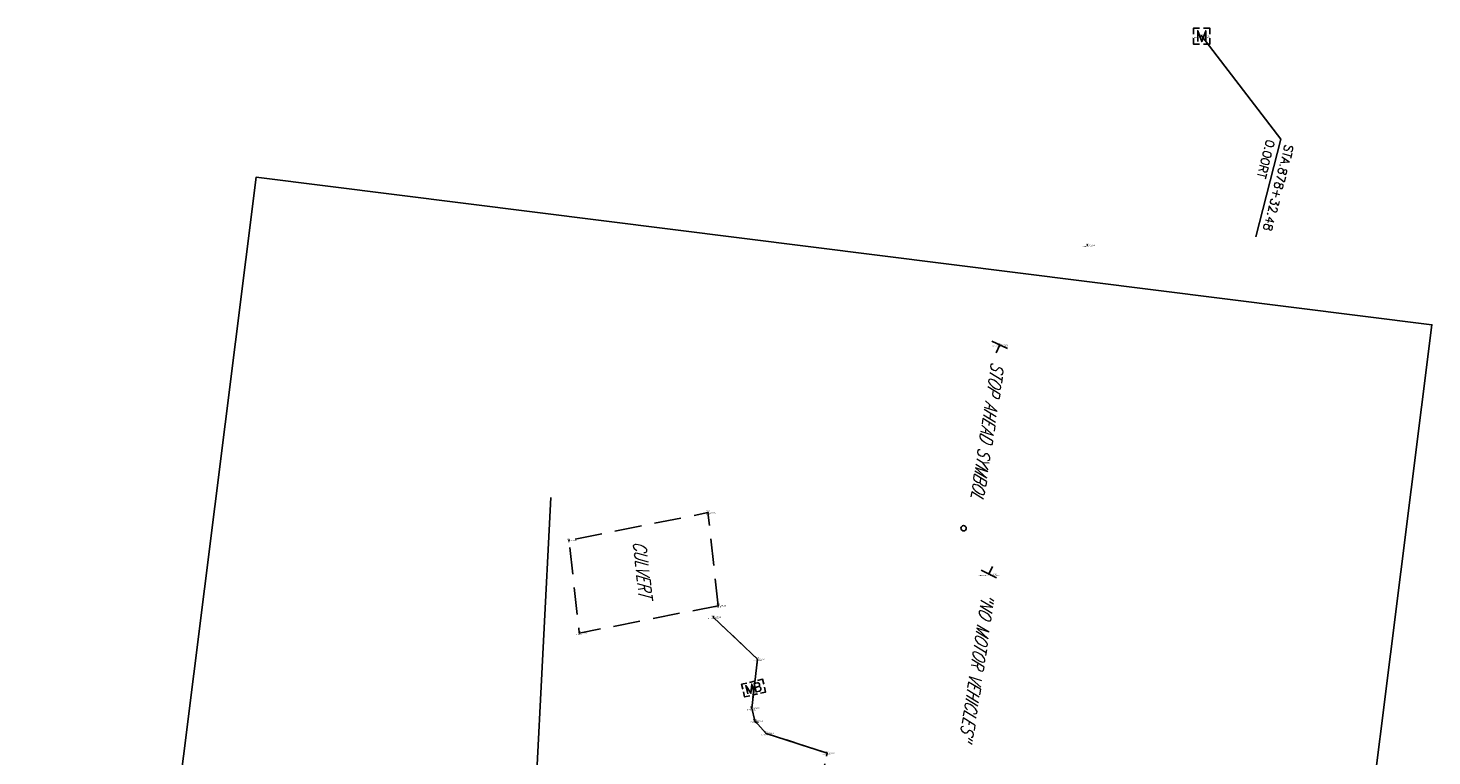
# Model space of a CAD drawing. Extents: x 0 to 213038, y 0 to 462006.
# Tile 87 of 106: x 171796 to 172056, y 445937 to 446072. Entities that reach past the tile are written whole.
import ezdxf
from ezdxf.enums import TextEntityAlignment as Align

# ---------------------------------------------------------------- set-up
doc = ezdxf.new("R2010")
doc.units = 0
doc.header["$LTSCALE"] = 20
doc.header["$MEASUREMENT"] = 0
doc.linetypes.add('A-HIDDEN', pattern=[0.375, 0.25, -0.125])
doc.linetypes.add('PV_X_DRIVE', pattern=[0.25, 0.175, -0.075])
doc.layers.get('0').update_dxf_attribs({"linetype": 'CONTINUOUS'})
for name, color, linetype in [('DR_X_CULVERT', 124, 'A-HIDDEN'), ('DR_X_TEXT', 2, 'CONTINUOUS'), ('DT_X_BREAK_LINE', 4, 'CONTINUOUS'), ('OFFSTA_LEAD', 7, 'CONTINUOUS'), ('OFFSTA_TEXT', 7, 'CONTINUOUS'), ('PNTDESC', 3, 'CONTINUOUS'), ('PNTELEV', 5, 'CONTINUOUS'), ('PNTNO', 7, 'CONTINUOUS'), ('PNTS_DTU-4-30-2025', 1, 'CONTINUOUS'), ('PNTS_DTU-7-22-2025', 1, 'CONTINUOUS'), ('PNTS_MONBOXES', 1, 'CONTINUOUS'), ('PV_X_DRIVE', 11, 'PV_X_DRIVE'), ('RD_X_BLOCKS', 1, 'CONTINUOUS'), ('RD_X_MBPB', 1, 'CONTINUOUS'), ('SN_X_BLOCKS', 94, 'CONTINUOUS'), ('SN_X_TEXT', 2, 'CONTINUOUS'), ('SV_X_MON_BLOCKS_FOUNDMARK', 7, 'CONTINUOUS'), ('UT_X_TELE_PER_PLANS', 32, 'UT_X_TELEPHONE')]:
    doc.layers.add(name, color=color, linetype=linetype)
doc.layers.add('SC_SCRATCH-5', color=5, linetype='CONTINUOUS', plot=False)
doc.styles.add('HY-278-M1|ROMANS', font='ROMANS.SHX')
doc.styles.add('LINETYPE', font='romans.shx', dxfattribs={"width": 0.9})
doc.styles.add('PTXT', font='TXT')
doc.styles.add('romans', font='romans.shx', dxfattribs={"width": 0.75, "oblique": 22.5})
doc.linetypes.add('UT_X_TELEPHONE', pattern='A,0.3,-0.13,0.3,-0.13,0.3,-0.13,0.3,-0.13,0.3,["T",LINETYPE,S=0.1,R=0,X=0.062,Y=-0.05],-0.2', length=2.22)
doc.dimstyles.new('20 Scale Prop', dxfattribs={"dimscale": 20, "dimtxt": 0.14, "dimasz": 0.12, "dimexe": 0.05, "dimexo": 0.05, "dimgap": 0.05, "dimtad": 1, "dimzin": 0, "dimdsep": 46, "dimtxsty": 'romans', "dimcen": 0, "dimdle": 0.1, "dimclrd": 1, "dimclre": 1, "dimclrt": 7, "dimaunit": 1, "dimadec": 4, "dimazin": 0, "dimtfac": 1, "dimtmove": 0, "dimatfit": 1, "dimfxl": 1, "dimtvp": 1, "dimtolj": 1, "dimtzin": 0, "dimarcsym": 0})

# ---------------------------------------------------------------- blocks, each defined once
blk = doc.blocks.new('SRVPNO1')
at = {"layer": 'PNTDESC', "style": 'PTXT'}
blk.add_attdef('DESC2', text='', height=1, dxfattribs=at).set_placement((0, -1.75), align=Align.CENTER)
at = {"layer": 'PNTELEV', "style": 'PTXT'}
blk.add_attdef('ELEV2', (1.5, -0.5), '', height=1, dxfattribs=at)
at = {"layer": 'PNTNO', "style": 'PTXT'}
blk.add_attdef('PT#', text='', height=1, dxfattribs=at).set_placement((0, 0.75), align=Align.CENTER)
blk = doc.blocks.new('MONBX')
at = {"flags": 128}
for points in [[(-0.075, 0.019), (-0.075, 0.075), (-0.019, 0.075)], [(-0.037, -0.05), (-0.037, 0.05), (0, -0.05), (0.037, 0.05), (0.037, -0.05)], [(0.018, 0.075), (0.075, 0.075), (0.075, 0.019)], [(-0.019, -0.075), (-0.075, -0.075), (-0.075, -0.019)], [(0.075, -0.019), (0.075, -0.075), (0.018, -0.075)]]:
    blk.add_lwpolyline(points, dxfattribs=at)
blk = doc.blocks.new('SGN1P')
for p, q in [((0, 0), (-0.08, 0)), ((0, 0.08), (0, -0.08))]:
    blk.add_line(p, q)
blk = doc.blocks.new('MB')
at = {"color": 11}
for p, q in [((-0.061, -0.026), (-0.061, 0.024)), ((0.061, -0.026), (0.061, 0.024))]:
    blk.add_line(p, q, dxfattribs=at)
at = {"color": 11, "flags": 128}
for points in [[(-0.061, 0.05), (-0.061, 0.1), (-0.013, 0.1)], [(-0.003, 0.051), (-0.007, 0.054), (-0.009, 0.056), (-0.01, 0.057), (-0.012, 0.058), (-0.014, 0.059), (-0.016, 0.06), (-0.02, 0.061), (-0.022, 0.061), (-0.025, 0.061), (-0.029, 0.061), (-0.032, 0.059), (-0.034, 0.057), (-0.037, 0.054), (-0.038, 0.052), (-0.039, 0.05), (-0.04, 0.047), (-0.04, 0.016), (0.04, 0.016), (0.04, 0.051), (0.037, 0.055), (0.034, 0.059), (0.029, 0.062), (0.024, 0.064), (0.018, 0.065), (0.014, 0.065), (0.01, 0.064), (0.005, 0.061), (0.001, 0.058), (-0.003, 0.051), (-0.003, 0.016)], [(0.013, 0.1), (0.061, 0.1), (0.061, 0.05)], [(-0.013, -0.1), (-0.061, -0.1), (-0.061, -0.052)], [(0.04, -0.065), (-0.04, -0.065), (0.04, -0.036), (-0.04, -0.008), (0.04, -0.008)], [(0.061, -0.052), (0.061, -0.1), (0.013, -0.1)]]:
    blk.add_lwpolyline(points, dxfattribs=at)

msp = doc.modelspace()

# ---------------------------------------------------------------- linework, layer by layer
at = {"layer": 'DR_X_CULVERT', "flags": 128}
msp.add_lwpolyline([(171923.77, 445965.17), (171921.85, 445982.45), (171896.06, 445977.29), (171897.96, 445960.07)], close=True, dxfattribs=at)
msp.add_lwpolyline([(171923.77, 445965.17), (171921.85, 445982.45), (171896.06, 445977.29), (171897.96, 445960.07)], close=True, dxfattribs=at)
at = {"layer": 'DT_X_BREAK_LINE'}
msp.add_polyline3d([(171922.84, 445963.06, 1279.7), (171931.03, 445955.23, 1278.78), (171929.97, 445946.11, 1279.58), (171930.55, 445943.76, 1279.61), (171932.63, 445941.46, 1279.65), (171943.96, 445937.8, 1279.65)], dxfattribs=at)
msp.add_polyline3d([(171922.84, 445963.06, 1279.7), (171931.03, 445955.23, 1278.78), (171929.97, 445946.11, 1279.58), (171930.55, 445943.76, 1279.61), (171932.63, 445941.46, 1279.65), (171943.96, 445937.8, 1279.65)], dxfattribs=at)
at = {"layer": 'PNTS_DTU-4-30-2025'}
for p in [(171992.3, 446032.12, 1278.8), (171976.02, 446013.6, 1278.43), (171921.85, 445982.45, 1279.35), (171896.06, 445977.29, 1279.3), (171973.99, 445971.03, 1279.5), (171923.77, 445965.17, 1279.32), (171922.84, 445963.06, 1279.7), (171897.96, 445960.07, 1279.35), (171931.03, 445955.23, 1278.78), (171929.97, 445946.11, 1279.58), (171930.55, 445943.76, 1279.61), (171932.63, 445941.46, 1279.65), (171943.96, 445937.8, 1279.65)]:
    msp.add_point(p, dxfattribs=at)
at = {"layer": 'PNTS_DTU-7-22-2025'}
msp.add_point((171930.33, 445949.86, 1279.28), dxfattribs=at)
at = {"layer": 'PNTS_MONBOXES'}
msp.add_point((172013.52, 446070.93, 1279.24), dxfattribs=at)
at = {"layer": 'PV_X_DRIVE', "flags": 128}
for points in [[(171922.84, 445963.06), (171931.03, 445955.23), (171929.97, 445946.11), (171930.55, 445943.76), (171932.63, 445941.46), (171943.96, 445937.8), (171940.63, 445920.14), (171933.92, 445918.44), (171927.63, 445915.22), (171923.19, 445911.64), (171921.22, 445910.47)], [(171922.84, 445963.06), (171931.03, 445955.23), (171929.97, 445946.11), (171930.55, 445943.76), (171932.63, 445941.46), (171943.96, 445937.8)]]:
    msp.add_lwpolyline(points, dxfattribs=at)
at = {"layer": 'RD_X_BLOCKS'}
msp.add_circle((171969.31, 445979.55), 0.5, dxfattribs=at)
at = {"layer": 'SC_SCRATCH-5', "extrusion": (-6.93924e-06, 0.000231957, 1), "elevation": 1382.24}
msp.add_lwpolyline([(172013.92, 445679.69), (172056.27, 446017.04), (171837.98, 446044.44), (171795.63, 445707.09), (172013.92, 445679.69)], close=True, dxfattribs=at)
at = {"layer": 'UT_X_TELE_PER_PLANS', "elevation": 1277.18}
msp.add_lwpolyline([(171892.65, 445985.26), (171886.96, 445873.86)], dxfattribs=at)

# ---------------------------------------------------------------- block references
at = {"layer": 'PNTS_DTU-4-30-2025', "xscale": 0.2, "yscale": 0.2, "zscale": 0.2}
for p, values in [((171992.3, 446032.12, 1278.8), {'PT#': 'V77', 'ELEV2': '1278.798', 'DESC2': 'X-INDICATION'}), ((171976.02, 446013.6, 1278.43), {'PT#': 'V87', 'ELEV2': '1278.434', 'DESC2': 'SIGNPB-STOP AHEAD'}), ((171921.85, 445982.45, 1279.35), {'PT#': 'D536', 'ELEV2': '1279.351', 'DESC2': 'LINE'}), ((171896.06, 445977.29, 1279.3), {'PT#': 'D537', 'ELEV2': '1279.296', 'DESC2': 'LINE'}), ((171973.99, 445971.03, 1279.5), {'PT#': 'V88', 'ELEV2': '1279.498', 'DESC2': 'SIGNPB-NO MOTOR VEHICLES'}), ((171923.77, 445965.17, 1279.32), {'PT#': 'D535', 'ELEV2': '1279.324', 'DESC2': 'LINE ^ 1'}), ((171922.84, 445963.06, 1279.7), {'PT#': 'D539', 'ELEV2': '1279.698', 'DESC2': 'DR ^ 1-GRAVEL'}), ((171897.96, 445960.07, 1279.35), {'PT#': 'D538', 'ELEV2': '1279.345', 'DESC2': 'LINE ^ 3'}), ((171931.03, 445955.23, 1278.78), {'PT#': 'D540', 'ELEV2': '1278.782', 'DESC2': 'DR-GRAVEL'}), ((171929.97, 445946.11, 1279.58), {'PT#': 'D541', 'ELEV2': '1279.579', 'DESC2': 'DR-GRAVEL'}), ((171930.55, 445943.76, 1279.61), {'PT#': 'D542', 'ELEV2': '1279.612', 'DESC2': 'DR-GRAVEL'}), ((171932.63, 445941.46, 1279.65), {'PT#': 'D543', 'ELEV2': '1279.646', 'DESC2': 'DR-GRAVEL'}), ((171943.96, 445937.8, 1279.65), {'PT#': 'D544', 'ELEV2': '1279.646', 'DESC2': 'DR ^ 2-GRAVEL'})]:
    msp.add_blockref('SRVPNO1', p, dxfattribs=at).add_auto_attribs(values)
at = {"layer": 'PNTS_DTU-7-22-2025', "xscale": 0.2, "yscale": 0.2, "zscale": 0.2, "rotation": 294.3326920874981}
msp.add_blockref('SRVPNO1', (171930.33, 445949.86, 1279.28), dxfattribs=at).add_auto_attribs({'PT#': 'D1150', 'ELEV2': '1279.278', 'DESC2': 'MB'})
at = {"layer": 'PNTS_MONBOXES', "xscale": 0.2, "yscale": 0.2, "zscale": 0.2}
msp.add_blockref('SRVPNO1', (172013.52, 446070.93, 1279.24), dxfattribs=at).add_auto_attribs({'PT#': 'V343', 'ELEV2': '1279.243', 'DESC2': 'MONBOX-UNDER ASPHALT'})
at = {"layer": 'RD_X_MBPB', "xscale": 20, "yscale": 20, "zscale": 20, "rotation": 283.269876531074}
msp.add_blockref('MB', (171930.33, 445949.86, 1279.28), dxfattribs=at)
at = {"layer": 'SN_X_BLOCKS', "xscale": 20, "yscale": 20, "zscale": 20}
for p, rotation in [((171976.02, 446013.6, 1278.43), 65.12579813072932), ((171973.99, 445971.03, 1279.5), 243.7870691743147)]:
    msp.add_blockref('SGN1P', p, dxfattribs=dict(at, rotation=rotation))
at = {"layer": 'SV_X_MON_BLOCKS_FOUNDMARK', "xscale": 20, "yscale": 20, "zscale": 20}
msp.add_blockref('MONBX', (172013.52, 446070.93, 1279.24), dxfattribs=at)

# ---------------------------------------------------------------- texts
at = {"layer": 'DR_X_TEXT', "style": 'romans', "oblique": 22.5, "width": 0.75}
msp.add_text('CULVERT ', height=2.4, rotation=276.2975, dxfattribs=at).set_placement((171907.91, 445977))
at = {"layer": 'OFFSTA_TEXT', "style": 'HY-278-M1|ROMANS'}
for s, p in [('0.00RT', (172026.33, 446051.62)), ('STA.878+32.48', (172029.81, 446050.72))]:
    msp.add_text(s, height=1.6, rotation=255.5213, dxfattribs=at).set_placement(p, align=Align.MIDDLE_LEFT)
at = {"layer": 'SN_X_TEXT', "char_height": 2.4, "attachment_point": 1, "rotation": 261.3097, "style": 'romans'}
for s, width, insert in [('STOP AHEAD SYMBOL', 29.1669, (171976.89, 446010.17)), ('"NO MOTOR VEHICLES"', 32.103, (171975.14, 445967.32))]:
    msp.add_mtext_dynamic_manual_height_columns(s, width=width, gutter_width=12, heights=[0], dxfattribs=dict(at, insert=insert))

# ---------------------------------------------------------------- leaders
at = {"layer": 'OFFSTA_LEAD', "has_arrowhead": 0}
msp.add_leader([(172013.52, 446070.93), (172028.23, 446051.79), (172023.56, 446033.68)], dimstyle='20 Scale Prop', override={"dimscale": 20, "dimasz": 0.1}, dxfattribs=at)

doc.saveas('drawing.dxf')
